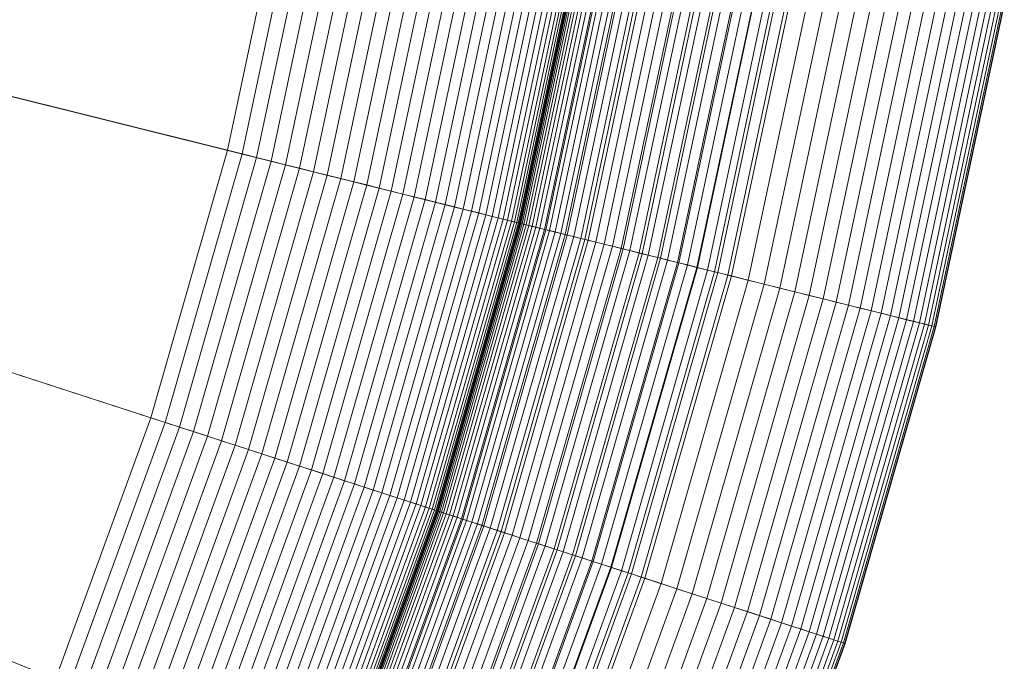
# Model space of a CAD drawing. Header units: millimetres. Extents: x -219 to 220, y -220 to 220.
# Tile 129 of 146: x 171 to 217, y -69 to -39. Entities that reach past the tile are written whole.
import ezdxf

# ---------------------------------------------------------------- set-up
doc = ezdxf.new("R2010")
doc.units = ezdxf.units.MM
doc.layers.add('LUCIDO_1', color=1, linetype='Continuous', lineweight=20, true_color=0xff0000)
doc.layers.add('Nessuna', color=7, linetype='Continuous', lineweight=9)

# ---------------------------------------------------------------- blocks, each defined once
blk = doc.blocks.new('Group-1')
at = {"layer": 'Nessuna', "color": 7, "linetype": 'Continuous', "lineweight": 9, "transparency": 33554687}
for points in [[(50.716, -8.915, -69.262), (49.974, -12.403, -69.262), (180.801, -45.022, -60.875), (183.499, -32.328, -60.875)], [(198.577, -34.986, -79.962), (195.656, -48.726, -79.962), (49.974, -12.403, -89.301), (50.716, -8.915, -89.301)], [(49.974, -12.403, -69.262), (48.991, -15.832, -69.262), (177.223, -57.497, -60.875), (180.801, -45.022, -60.875)], [(195.656, -48.726, -79.962), (191.785, -62.228, -79.962), (48.991, -15.832, -89.301), (49.974, -12.403, -89.301)], [(48.991, -15.832, -69.262), (47.771, -19.184, -69.262), (172.785, -69.692, -60.875), (177.223, -57.497, -60.875)], [(191.785, -62.228, -79.962), (186.98, -75.428, -79.962), (47.771, -19.184, -89.301), (48.991, -15.832, -89.301)], [(47.771, -19.184, -69.262), (46.321, -22.442, -69.262), (167.506, -81.548, -60.875), (172.785, -69.692, -60.875)], [(186.98, -75.428, -79.962), (181.267, -88.26, -79.962), (46.321, -22.442, -89.301), (47.771, -19.184, -89.301)], [(181.267, -88.26, -79.962), (174.673, -100.662, -79.962), (44.646, -25.591, -89.301), (46.321, -22.442, -89.301)], [(174.673, -100.662, -79.962), (167.229, -112.574, -79.962), (42.756, -28.616, -89.301), (44.646, -25.591, -89.301)], [(183.499, -32.328, -60.875), (180.801, -45.022, -60.875), (181.484, -45.192, -60.815), (184.193, -32.45, -60.815)], [(184.193, -32.45, -60.815), (181.484, -45.192, -60.815), (182.164, -45.362, -60.721), (184.883, -32.572, -60.721)], [(184.883, -32.572, -60.721), (182.164, -45.362, -60.721), (182.839, -45.53, -60.595), (185.568, -32.693, -60.595)], [(185.568, -32.693, -60.595), (182.839, -45.53, -60.595), (183.508, -45.697, -60.435), (186.247, -32.812, -60.435)], [(186.247, -32.812, -60.435), (183.508, -45.697, -60.435), (184.168, -45.862, -60.244), (186.917, -32.93, -60.244)], [(186.917, -32.93, -60.244), (184.168, -45.862, -60.244), (184.819, -46.024, -60.02), (187.578, -33.047, -60.02)], [(187.578, -33.047, -60.02), (184.819, -46.024, -60.02), (185.459, -46.184, -59.766), (188.227, -33.161, -59.766)], [(188.227, -33.161, -59.766), (185.459, -46.184, -59.766), (186.087, -46.34, -59.48), (188.864, -33.274, -59.48)], [(188.864, -33.274, -59.48), (186.087, -46.34, -59.48), (186.701, -46.493, -59.164), (189.487, -33.384, -59.164)], [(189.487, -33.384, -59.164), (186.701, -46.493, -59.164), (187.3, -46.642, -58.819), (190.095, -33.491, -58.819)], [(190.095, -33.491, -58.819), (187.3, -46.642, -58.819), (187.882, -46.788, -58.445), (190.686, -33.595, -58.445)], [(190.686, -33.595, -58.445), (187.882, -46.788, -58.445), (188.447, -46.928, -58.043), (191.259, -33.696, -58.043)], [(191.259, -33.696, -58.043), (188.447, -46.928, -58.043), (188.992, -47.064, -57.615), (191.813, -33.794, -57.615)], [(191.813, -33.794, -57.615), (188.992, -47.064, -57.615), (189.518, -47.195, -57.16), (192.346, -33.888, -57.16)], [(192.346, -33.888, -57.16), (189.518, -47.195, -57.16), (190.022, -47.321, -56.68), (192.858, -33.978, -56.68)], [(192.858, -33.978, -56.68), (190.022, -47.321, -56.68), (190.503, -47.441, -56.176), (193.347, -34.064, -56.176)], [(193.347, -34.064, -56.176), (190.503, -47.441, -56.176), (190.961, -47.555, -55.65), (193.811, -34.146, -55.65)], [(193.811, -34.146, -55.65), (190.961, -47.555, -55.65), (191.395, -47.663, -55.102), (194.251, -34.224, -55.102)], [(194.251, -34.224, -55.102), (191.395, -47.663, -55.102), (191.802, -47.765, -54.533), (194.665, -34.297, -54.533)], [(194.665, -34.297, -54.533), (191.802, -47.765, -54.533), (192.184, -47.86, -53.945), (195.052, -34.365, -53.945)], [(195.052, -34.365, -53.945), (192.184, -47.86, -53.945), (192.538, -47.948, -53.339), (195.412, -34.428, -53.339)], [(195.412, -34.428, -53.339), (192.538, -47.948, -53.339), (192.864, -48.03, -52.717), (195.742, -34.487, -52.717)], [(195.742, -34.487, -52.717), (192.864, -48.03, -52.717), (193.161, -48.104, -52.08), (196.044, -34.54, -52.08)], [(196.044, -34.54, -52.08), (193.161, -48.104, -52.08), (193.428, -48.17, -51.429), (196.316, -34.588, -51.429)], [(196.316, -34.588, -51.429), (193.428, -48.17, -51.429), (193.666, -48.23, -50.765), (196.557, -34.63, -50.765)], [(196.557, -34.63, -50.765), (193.666, -48.23, -50.765), (193.873, -48.281, -50.091), (196.767, -34.667, -50.091)], [(196.767, -34.667, -50.091), (193.873, -48.281, -50.091), (194.049, -48.325, -49.408), (196.945, -34.699, -49.408)], [(196.945, -34.699, -49.408), (194.049, -48.325, -49.408), (194.193, -48.361, -48.716), (197.092, -34.725, -48.716)], [(197.092, -34.725, -48.716), (194.193, -48.361, -48.716), (194.306, -48.389, -48.019), (197.206, -34.745, -48.019)], [(197.206, -34.745, -48.019), (194.306, -48.389, -48.019), (194.387, -48.409, -47.317), (197.288, -34.759, -47.317)], [(197.288, -34.759, -47.317), (194.387, -48.409, -47.317), (194.435, -48.421, -46.611), (197.337, -34.768, -46.611)], [(197.337, -34.768, -46.611), (194.435, -48.421, -46.611), (194.451, -48.425, -45.904), (197.354, -34.771, -45.904)], [(197.354, -34.771, -10), (194.451, -48.425, -10), (194.463, -48.428, -9.509), (197.366, -34.773, -9.509)], [(197.354, -34.771, -45.904), (194.451, -48.425, -45.904), (194.451, -48.425, -10), (197.354, -34.771, -10)], [(197.366, -34.773, -9.509), (194.463, -48.428, -9.509), (194.498, -48.437, -9.02), (197.401, -34.779, -9.02)], [(197.401, -34.779, -9.02), (194.498, -48.437, -9.02), (194.556, -48.452, -8.533), (197.46, -34.79, -8.533)], [(197.46, -34.79, -8.533), (194.556, -48.452, -8.533), (194.638, -48.472, -8.049), (197.543, -34.804, -8.049)], [(197.543, -34.804, -8.049), (194.638, -48.472, -8.049), (194.742, -48.498, -7.57), (197.649, -34.823, -7.57)], [(197.649, -34.823, -7.57), (194.742, -48.498, -7.57), (194.869, -48.53, -7.097), (197.778, -34.846, -7.097)], [(197.778, -34.846, -7.097), (194.869, -48.53, -7.097), (195.019, -48.567, -6.631), (197.93, -34.872, -6.631)], [(197.93, -34.872, -6.631), (195.019, -48.567, -6.631), (195.19, -48.61, -6.173), (198.104, -34.903, -6.173)], [(198.104, -34.903, -6.173), (195.19, -48.61, -6.173), (195.383, -48.658, -5.724), (198.299, -34.937, -5.724)], [(198.299, -34.937, -5.724), (195.383, -48.658, -5.724), (195.597, -48.711, -5.286), (198.517, -34.976, -5.286)], [(198.517, -34.976, -5.286), (195.597, -48.711, -5.286), (195.832, -48.77, -4.859), (198.755, -35.018, -4.859)], [(199.502, -35.149, -79.881), (196.568, -48.953, -79.881), (195.656, -48.726, -79.962), (198.577, -34.986, -79.962)], [(198.755, -35.018, -4.859), (195.832, -48.77, -4.859), (196.087, -48.833, -4.444), (199.014, -35.063, -4.444)], [(199.014, -35.063, -4.444), (196.087, -48.833, -4.444), (196.361, -48.902, -4.043), (199.292, -35.112, -4.043)], [(199.292, -35.112, -4.043), (196.361, -48.902, -4.043), (196.654, -48.975, -3.656), (199.589, -35.165, -3.656)], [(200.422, -35.312, -79.756), (197.475, -49.179, -79.756), (196.568, -48.953, -79.881), (199.502, -35.149, -79.881)], [(199.589, -35.165, -3.656), (196.654, -48.975, -3.656), (196.965, -49.052, -3.284), (199.905, -35.221, -3.284)], [(199.905, -35.221, -3.284), (196.965, -49.052, -3.284), (197.293, -49.134, -2.929), (200.238, -35.279, -2.929)], [(200.238, -35.279, -2.929), (197.293, -49.134, -2.929), (197.638, -49.22, -2.59), (200.588, -35.341, -2.59)], [(201.336, -35.473, -79.587), (198.375, -49.404, -79.587), (197.475, -49.179, -79.756), (200.422, -35.312, -79.756)], [(200.588, -35.341, -2.59), (197.638, -49.22, -2.59), (197.999, -49.31, -2.27), (200.954, -35.406, -2.27)], [(200.954, -35.406, -2.27), (197.999, -49.31, -2.27), (198.374, -49.404, -1.968), (201.335, -35.473, -1.968)], [(201.335, -35.473, -1.968), (198.374, -49.404, -1.968), (198.764, -49.501, -1.685), (201.731, -35.542, -1.685)], [(202.24, -35.632, -79.375), (199.266, -49.626, -79.375), (198.375, -49.404, -79.587), (201.336, -35.473, -79.587)], [(201.731, -35.542, -1.685), (198.764, -49.501, -1.685), (199.166, -49.601, -1.423), (202.139, -35.615, -1.423)], [(202.139, -35.615, -1.423), (199.166, -49.601, -1.423), (199.58, -49.704, -1.181), (202.56, -35.689, -1.181)], [(203.134, -35.79, -79.12), (200.147, -49.845, -79.12), (199.266, -49.626, -79.375), (202.24, -35.632, -79.375)], [(202.56, -35.689, -1.181), (199.58, -49.704, -1.181), (200.006, -49.81, -0.96), (202.991, -35.765, -0.96)], [(202.991, -35.765, -0.96), (200.006, -49.81, -0.96), (200.441, -49.919, -0.761), (203.433, -35.843, -0.761)], [(204.015, -35.945, -78.822), (201.014, -50.062, -78.822), (200.147, -49.845, -79.12), (203.134, -35.79, -79.12)], [(203.433, -35.843, -0.761), (200.441, -49.919, -0.761), (200.886, -50.03, -0.585), (203.884, -35.922, -0.585)], [(203.884, -35.922, -0.585), (200.886, -50.03, -0.585), (201.338, -50.142, -0.431), (204.343, -36.003, -0.431)], [(204.881, -36.098, -78.482), (201.868, -50.275, -78.482), (201.014, -50.062, -78.822), (204.015, -35.945, -78.822)], [(204.343, -36.003, -0.431), (201.338, -50.142, -0.431), (201.797, -50.257, -0.3), (204.809, -36.085, -0.3)], [(204.809, -36.085, -0.3), (201.797, -50.257, -0.3), (202.261, -50.373, -0.192), (205.281, -36.168, -0.192)], [(205.731, -36.248, -78.101), (202.705, -50.483, -78.101), (201.868, -50.275, -78.482), (204.881, -36.098, -78.482)], [(205.281, -36.168, -0.192), (202.261, -50.373, -0.192), (202.731, -50.49, -0.108), (205.757, -36.252, -0.108)], [(206.561, -36.394, -77.68), (203.523, -50.687, -77.68), (202.705, -50.483, -78.101), (205.731, -36.248, -78.101)], [(205.757, -36.252, -0.108), (202.731, -50.49, -0.108), (203.203, -50.608, -0.048), (206.237, -36.337, -0.048)], [(206.237, -36.337, -0.048), (203.203, -50.608, -0.048), (203.678, -50.726, -0.012), (206.719, -36.422, -0.012)], [(207.372, -36.537, -77.22), (204.322, -50.886, -77.22), (203.523, -50.687, -77.68), (206.561, -36.394, -77.68)], [(206.719, -36.422, -0.012), (203.678, -50.726, -0.012), (204.154, -50.845), (207.202, -36.507)], [(207.202, -36.507), (204.154, -50.845), (213.857, -53.264), (217.05, -38.244)], [(208.16, -36.676, -76.721), (205.098, -51.08, -76.721), (204.322, -50.886, -77.22), (207.372, -36.537, -77.22)], [(208.924, -36.811, -76.186), (205.851, -51.268, -76.186), (205.098, -51.08, -76.721), (208.16, -36.676, -76.721)], [(209.662, -36.941, -75.614), (206.579, -51.449, -75.614), (205.851, -51.268, -76.186), (208.924, -36.811, -76.186)], [(210.373, -37.066, -75.008), (207.279, -51.624, -75.008), (206.579, -51.449, -75.614), (209.662, -36.941, -75.614)], [(211.055, -37.187, -74.368), (207.951, -51.791, -74.368), (207.279, -51.624, -75.008), (210.373, -37.066, -75.008)], [(211.707, -37.302, -73.696), (208.593, -51.951, -73.696), (207.951, -51.791, -74.368), (211.055, -37.187, -74.368)], [(212.327, -37.411, -72.994), (209.204, -52.104, -72.994), (208.593, -51.951, -73.696), (211.707, -37.302, -73.696)], [(212.913, -37.514, -72.263), (209.781, -52.248, -72.263), (209.204, -52.104, -72.994), (212.327, -37.411, -72.994)], [(213.465, -37.612, -71.505), (210.325, -52.383, -71.505), (209.781, -52.248, -72.263), (212.913, -37.514, -72.263)], [(213.981, -37.703, -70.721), (210.834, -52.51, -70.721), (210.325, -52.383, -71.505), (213.465, -37.612, -71.505)], [(214.46, -37.787, -69.914), (211.306, -52.628, -69.914), (210.834, -52.51, -70.721), (213.981, -37.703, -70.721)], [(214.901, -37.865, -69.084), (211.74, -52.736, -69.084), (211.306, -52.628, -69.914), (214.46, -37.787, -69.914)], [(215.303, -37.936, -68.234), (212.136, -52.835, -68.234), (211.74, -52.736, -69.084), (214.901, -37.865, -69.084)], [(215.666, -38, -67.366), (212.493, -52.924, -67.366), (212.136, -52.835, -68.234), (215.303, -37.936, -68.234)], [(215.987, -38.056, -66.481), (212.81, -53.003, -66.481), (212.493, -52.924, -67.366), (215.666, -38, -67.366)], [(216.267, -38.106, -65.583), (213.086, -53.072, -65.583), (212.81, -53.003, -66.481), (215.987, -38.056, -66.481)], [(216.505, -38.148, -64.671), (213.321, -53.13, -64.671), (213.086, -53.072, -65.583), (216.267, -38.106, -65.583)], [(216.701, -38.182, -63.75), (213.513, -53.178, -63.75), (213.321, -53.13, -64.671), (216.505, -38.148, -64.671)], [(216.853, -38.209, -62.82), (213.664, -53.216, -62.82), (213.513, -53.178, -63.75), (216.701, -38.182, -63.75)], [(216.963, -38.228, -61.883), (213.771, -53.242, -61.883), (213.664, -53.216, -62.82), (216.853, -38.209, -62.82)], [(217.028, -38.24, -60.943), (213.836, -53.259, -60.943), (213.771, -53.242, -61.883), (216.963, -38.228, -61.883)], [(217.05, -38.244, -60), (213.857, -53.264, -60), (213.836, -53.259, -60.943), (217.028, -38.24, -60.943)], [(217.05, -38.244), (213.857, -53.264), (213.857, -53.264, -60), (217.05, -38.244, -60)], [(180.801, -45.022, -60.875), (177.223, -57.497, -60.875), (177.894, -57.715, -60.815), (181.484, -45.192, -60.815)], [(181.484, -45.192, -60.815), (177.894, -57.715, -60.815), (178.56, -57.931, -60.721), (182.164, -45.362, -60.721)], [(182.164, -45.362, -60.721), (178.56, -57.931, -60.721), (179.222, -58.146, -60.595), (182.839, -45.53, -60.595)], [(182.839, -45.53, -60.595), (179.222, -58.146, -60.595), (179.877, -58.359, -60.435), (183.508, -45.697, -60.435)], [(183.508, -45.697, -60.435), (179.877, -58.359, -60.435), (180.524, -58.57, -60.244), (184.168, -45.862, -60.244)], [(184.168, -45.862, -60.244), (180.524, -58.57, -60.244), (181.162, -58.777, -60.02), (184.819, -46.024, -60.02)], [(184.819, -46.024, -60.02), (181.162, -58.777, -60.02), (181.79, -58.981, -59.766), (185.459, -46.184, -59.766)], [(185.459, -46.184, -59.766), (181.79, -58.981, -59.766), (182.405, -59.181, -59.48), (186.087, -46.34, -59.48)], [(186.087, -46.34, -59.48), (182.405, -59.181, -59.48), (183.007, -59.376, -59.164), (186.701, -46.493, -59.164)], [(186.701, -46.493, -59.164), (183.007, -59.376, -59.164), (183.594, -59.567, -58.819), (187.3, -46.642, -58.819)], [(187.3, -46.642, -58.819), (183.594, -59.567, -58.819), (184.165, -59.752, -58.445), (187.882, -46.788, -58.445)], [(187.882, -46.788, -58.445), (184.165, -59.752, -58.445), (184.718, -59.932, -58.043), (188.447, -46.928, -58.043)], [(188.447, -46.928, -58.043), (184.718, -59.932, -58.043), (185.253, -60.106, -57.615), (188.992, -47.064, -57.615)], [(188.992, -47.064, -57.615), (185.253, -60.106, -57.615), (185.768, -60.273, -57.16), (189.518, -47.195, -57.16)], [(189.518, -47.195, -57.16), (185.768, -60.273, -57.16), (186.262, -60.434, -56.68), (190.022, -47.321, -56.68)], [(190.022, -47.321, -56.68), (186.262, -60.434, -56.68), (186.734, -60.587, -56.176), (190.503, -47.441, -56.176)], [(190.503, -47.441, -56.176), (186.734, -60.587, -56.176), (187.183, -60.733, -55.65), (190.961, -47.555, -55.65)], [(190.961, -47.555, -55.65), (187.183, -60.733, -55.65), (187.607, -60.871, -55.102), (191.395, -47.663, -55.102)], [(191.395, -47.663, -55.102), (187.607, -60.871, -55.102), (188.007, -61.001, -54.533), (191.802, -47.765, -54.533)], [(191.802, -47.765, -54.533), (188.007, -61.001, -54.533), (188.381, -61.122, -53.945), (192.184, -47.86, -53.945)], [(192.184, -47.86, -53.945), (188.381, -61.122, -53.945), (188.728, -61.235, -53.339), (192.538, -47.948, -53.339)], [(192.538, -47.948, -53.339), (188.728, -61.235, -53.339), (189.047, -61.339, -52.717), (192.864, -48.03, -52.717)], [(192.864, -48.03, -52.717), (189.047, -61.339, -52.717), (189.339, -61.433, -52.08), (193.161, -48.104, -52.08)], [(193.161, -48.104, -52.08), (189.339, -61.433, -52.08), (189.601, -61.519, -51.429), (193.428, -48.17, -51.429)], [(193.428, -48.17, -51.429), (189.601, -61.519, -51.429), (189.834, -61.594, -50.765), (193.666, -48.23, -50.765)], [(193.666, -48.23, -50.765), (189.834, -61.594, -50.765), (190.037, -61.66, -50.091), (193.873, -48.281, -50.091)], [(193.873, -48.281, -50.091), (190.037, -61.66, -50.091), (190.209, -61.716, -49.408), (194.049, -48.325, -49.408)], [(194.049, -48.325, -49.408), (190.209, -61.716, -49.408), (190.351, -61.762, -48.716), (194.193, -48.361, -48.716)], [(194.193, -48.361, -48.716), (190.351, -61.762, -48.716), (190.461, -61.798, -48.019), (194.306, -48.389, -48.019)], [(194.306, -48.389, -48.019), (190.461, -61.798, -48.019), (190.54, -61.824, -47.317), (194.387, -48.409, -47.317)], [(194.387, -48.409, -47.317), (190.54, -61.824, -47.317), (190.588, -61.839, -46.611), (194.435, -48.421, -46.611)], [(194.435, -48.421, -46.611), (190.588, -61.839, -46.611), (190.604, -61.845, -45.904), (194.451, -48.425, -45.904)], [(194.451, -48.425, -10), (190.604, -61.845, -10), (190.615, -61.848, -9.509), (194.463, -48.428, -9.509)], [(194.451, -48.425, -45.904), (190.604, -61.845, -45.904), (190.604, -61.845, -10), (194.451, -48.425, -10)], [(194.463, -48.428, -9.509), (190.615, -61.848, -9.509), (190.649, -61.859, -9.02), (194.498, -48.437, -9.02)], [(194.498, -48.437, -9.02), (190.649, -61.859, -9.02), (190.707, -61.878, -8.533), (194.556, -48.452, -8.533)], [(194.556, -48.452, -8.533), (190.707, -61.878, -8.533), (190.786, -61.904, -8.049), (194.638, -48.472, -8.049)], [(194.638, -48.472, -8.049), (190.786, -61.904, -8.049), (190.889, -61.937, -7.57), (194.742, -48.498, -7.57)], [(194.742, -48.498, -7.57), (190.889, -61.937, -7.57), (191.013, -61.978, -7.097), (194.869, -48.53, -7.097)], [(194.869, -48.53, -7.097), (191.013, -61.978, -7.097), (191.16, -62.025, -6.631), (195.019, -48.567, -6.631)], [(195.019, -48.567, -6.631), (191.16, -62.025, -6.631), (191.328, -62.08, -6.173), (195.19, -48.61, -6.173)], [(195.19, -48.61, -6.173), (191.328, -62.08, -6.173), (191.517, -62.141, -5.724), (195.383, -48.658, -5.724)], [(195.383, -48.658, -5.724), (191.517, -62.141, -5.724), (191.727, -62.209, -5.286), (195.597, -48.711, -5.286)], [(195.597, -48.711, -5.286), (191.727, -62.209, -5.286), (191.957, -62.284, -4.859), (195.832, -48.77, -4.859)], [(196.568, -48.953, -79.881), (192.678, -62.518, -79.881), (191.785, -62.228, -79.962), (195.656, -48.726, -79.962)], [(195.832, -48.77, -4.859), (191.957, -62.284, -4.859), (192.206, -62.365, -4.444), (196.087, -48.833, -4.444)], [(196.087, -48.833, -4.444), (192.206, -62.365, -4.444), (192.475, -62.453, -4.043), (196.361, -48.902, -4.043)], [(196.361, -48.902, -4.043), (192.475, -62.453, -4.043), (192.762, -62.546, -3.656), (196.654, -48.975, -3.656)], [(197.475, -49.179, -79.756), (193.567, -62.807, -79.756), (192.678, -62.518, -79.881), (196.568, -48.953, -79.881)], [(196.654, -48.975, -3.656), (192.762, -62.546, -3.656), (193.067, -62.645, -3.284), (196.965, -49.052, -3.284)], [(196.965, -49.052, -3.284), (193.067, -62.645, -3.284), (193.389, -62.75, -2.929), (197.293, -49.134, -2.929)], [(197.293, -49.134, -2.929), (193.389, -62.75, -2.929), (193.727, -62.859, -2.59), (197.638, -49.22, -2.59)], [(198.375, -49.404, -79.587), (194.449, -63.094, -79.587), (193.567, -62.807, -79.756), (197.475, -49.179, -79.756)], [(197.638, -49.22, -2.59), (193.727, -62.859, -2.59), (194.081, -62.974, -2.27), (197.999, -49.31, -2.27)], [(197.999, -49.31, -2.27), (194.081, -62.974, -2.27), (194.449, -63.094, -1.968), (198.374, -49.404, -1.968)], [(198.374, -49.404, -1.968), (194.449, -63.094, -1.968), (194.83, -63.218, -1.685), (198.764, -49.501, -1.685)], [(199.266, -49.626, -79.375), (195.323, -63.378, -79.375), (194.449, -63.094, -79.587), (198.375, -49.404, -79.587)], [(198.764, -49.501, -1.685), (194.83, -63.218, -1.685), (195.225, -63.346, -1.423), (199.166, -49.601, -1.423)], [(199.166, -49.601, -1.423), (195.225, -63.346, -1.423), (195.631, -63.478, -1.181), (199.58, -49.704, -1.181)], [(200.147, -49.845, -79.12), (196.186, -63.658, -79.12), (195.323, -63.378, -79.375), (199.266, -49.626, -79.375)], [(199.58, -49.704, -1.181), (195.631, -63.478, -1.181), (196.048, -63.613, -0.96), (200.006, -49.81, -0.96)], [(200.006, -49.81, -0.96), (196.048, -63.613, -0.96), (196.475, -63.752, -0.761), (200.441, -49.919, -0.761)], [(201.014, -50.062, -78.822), (197.037, -63.935, -78.822), (196.186, -63.658, -79.12), (200.147, -49.845, -79.12)], [(200.441, -49.919, -0.761), (196.475, -63.752, -0.761), (196.91, -63.894, -0.585), (200.886, -50.03, -0.585)], [(200.886, -50.03, -0.585), (196.91, -63.894, -0.585), (197.353, -64.038, -0.431), (201.338, -50.142, -0.431)], [(201.868, -50.275, -78.482), (197.873, -64.206, -78.482), (197.037, -63.935, -78.822), (201.014, -50.062, -78.822)], [(201.338, -50.142, -0.431), (197.353, -64.038, -0.431), (197.803, -64.184, -0.3), (201.797, -50.257, -0.3)], [(201.797, -50.257, -0.3), (197.803, -64.184, -0.3), (198.259, -64.332, -0.192), (202.261, -50.373, -0.192)], [(202.705, -50.483, -78.101), (198.693, -64.473, -78.101), (197.873, -64.206, -78.482), (201.868, -50.275, -78.482)], [(202.261, -50.373, -0.192), (198.259, -64.332, -0.192), (198.719, -64.481, -0.108), (202.731, -50.49, -0.108)], [(203.523, -50.687, -77.68), (199.496, -64.734, -77.68), (198.693, -64.473, -78.101), (202.705, -50.483, -78.101)], [(202.731, -50.49, -0.108), (198.719, -64.481, -0.108), (199.182, -64.632, -0.048), (203.203, -50.608, -0.048)], [(203.203, -50.608, -0.048), (199.182, -64.632, -0.048), (199.648, -64.783, -0.012), (203.678, -50.726, -0.012)], [(204.322, -50.886, -77.22), (200.278, -64.988, -77.22), (199.496, -64.734, -77.68), (203.523, -50.687, -77.68)], [(203.678, -50.726, -0.012), (199.648, -64.783, -0.012), (200.114, -64.935), (204.154, -50.845)], [(204.154, -50.845), (200.114, -64.935), (209.625, -68.025), (213.857, -53.264)], [(205.098, -51.08, -76.721), (201.039, -65.235, -76.721), (200.278, -64.988, -77.22), (204.322, -50.886, -77.22)], [(205.851, -51.268, -76.186), (201.777, -65.475, -76.186), (201.039, -65.235, -76.721), (205.098, -51.08, -76.721)], [(206.579, -51.449, -75.614), (202.49, -65.707, -75.614), (201.777, -65.475, -76.186), (205.851, -51.268, -76.186)], [(207.279, -51.624, -75.008), (203.177, -65.93, -75.008), (202.49, -65.707, -75.614), (206.579, -51.449, -75.614)], [(207.951, -51.791, -74.368), (203.836, -66.144, -74.368), (203.177, -65.93, -75.008), (207.279, -51.624, -75.008)], [(208.593, -51.951, -73.696), (204.465, -66.348, -73.696), (203.836, -66.144, -74.368), (207.951, -51.791, -74.368)], [(209.204, -52.104, -72.994), (205.063, -66.543, -72.994), (204.465, -66.348, -73.696), (208.593, -51.951, -73.696)], [(209.781, -52.248, -72.263), (205.63, -66.727, -72.263), (205.063, -66.543, -72.994), (209.204, -52.104, -72.994)], [(210.325, -52.383, -71.505), (206.163, -66.9, -71.505), (205.63, -66.727, -72.263), (209.781, -52.248, -72.263)], [(210.834, -52.51, -70.721), (206.661, -67.062, -70.721), (206.163, -66.9, -71.505), (210.325, -52.383, -71.505)], [(211.306, -52.628, -69.914), (207.124, -67.212, -69.914), (206.661, -67.062, -70.721), (210.834, -52.51, -70.721)], [(211.74, -52.736, -69.084), (207.55, -67.351, -69.084), (207.124, -67.212, -69.914), (211.306, -52.628, -69.914)], [(212.136, -52.835, -68.234), (207.938, -67.477, -68.234), (207.55, -67.351, -69.084), (211.74, -52.736, -69.084)], [(212.493, -52.924, -67.366), (208.288, -67.59, -67.366), (207.938, -67.477, -68.234), (212.136, -52.835, -68.234)], [(212.81, -53.003, -66.481), (208.598, -67.691, -66.481), (208.288, -67.59, -67.366), (212.493, -52.924, -67.366)], [(213.086, -53.072, -65.583), (208.869, -67.779, -65.583), (208.598, -67.691, -66.481), (212.81, -53.003, -66.481)], [(213.321, -53.13, -64.671), (209.099, -67.854, -64.671), (208.869, -67.779, -65.583), (213.086, -53.072, -65.583)], [(213.513, -53.178, -63.75), (209.288, -67.915, -63.75), (209.099, -67.854, -64.671), (213.321, -53.13, -64.671)], [(213.664, -53.216, -62.82), (209.435, -67.963, -62.82), (209.288, -67.915, -63.75), (213.513, -53.178, -63.75)], [(213.771, -53.242, -61.883), (209.54, -67.997, -61.883), (209.435, -67.963, -62.82), (213.664, -53.216, -62.82)], [(213.836, -53.259, -60.943), (209.604, -68.018, -60.943), (209.54, -67.997, -61.883), (213.771, -53.242, -61.883)], [(213.857, -53.264, -60), (209.625, -68.025, -60), (209.604, -68.018, -60.943), (213.836, -53.259, -60.943)], [(213.857, -53.264), (209.625, -68.025), (209.625, -68.025, -60), (213.857, -53.264, -60)], [(177.223, -57.497, -60.875), (172.785, -69.692, -60.875), (173.438, -69.956, -60.815), (177.894, -57.715, -60.815)], [(177.894, -57.715, -60.815), (173.438, -69.956, -60.815), (174.088, -70.219, -60.721), (178.56, -57.931, -60.721)], [(178.56, -57.931, -60.721), (174.088, -70.219, -60.721), (174.733, -70.479, -60.595), (179.222, -58.146, -60.595)], [(179.222, -58.146, -60.595), (174.733, -70.479, -60.595), (175.372, -70.737, -60.435), (179.877, -58.359, -60.435)], [(179.877, -58.359, -60.435), (175.372, -70.737, -60.435), (176.003, -70.992, -60.244), (180.524, -58.57, -60.244)], [(180.524, -58.57, -60.244), (176.003, -70.992, -60.244), (176.625, -71.244, -60.02), (181.162, -58.777, -60.02)], [(181.162, -58.777, -60.02), (176.625, -71.244, -60.02), (177.237, -71.491, -59.766), (181.79, -58.981, -59.766)], [(181.79, -58.981, -59.766), (177.237, -71.491, -59.766), (177.836, -71.733, -59.48), (182.405, -59.181, -59.48)], [(182.405, -59.181, -59.48), (177.836, -71.733, -59.48), (178.423, -71.97, -59.164), (183.007, -59.376, -59.164)], [(183.007, -59.376, -59.164), (178.423, -71.97, -59.164), (178.995, -72.201, -58.819), (183.594, -59.567, -58.819)], [(183.594, -59.567, -58.819), (178.995, -72.201, -58.819), (179.552, -72.426, -58.445), (184.165, -59.752, -58.445)], [(184.165, -59.752, -58.445), (179.552, -72.426, -58.445), (180.091, -72.644, -58.043), (184.718, -59.932, -58.043)], [(184.718, -59.932, -58.043), (180.091, -72.644, -58.043), (180.613, -72.855, -57.615), (185.253, -60.106, -57.615)], [(185.253, -60.106, -57.615), (180.613, -72.855, -57.615), (181.115, -73.058, -57.16), (185.768, -60.273, -57.16)], [(185.768, -60.273, -57.16), (181.115, -73.058, -57.16), (181.596, -73.252, -56.68), (186.262, -60.434, -56.68)], [(186.262, -60.434, -56.68), (181.596, -73.252, -56.68), (182.056, -73.438, -56.176), (186.734, -60.587, -56.176)], [(186.734, -60.587, -56.176), (182.056, -73.438, -56.176), (182.494, -73.615, -55.65), (187.183, -60.733, -55.65)], [(187.183, -60.733, -55.65), (182.494, -73.615, -55.65), (182.908, -73.782, -55.102), (187.607, -60.871, -55.102)], [(187.607, -60.871, -55.102), (182.908, -73.782, -55.102), (183.298, -73.94, -54.533), (188.007, -61.001, -54.533)], [(188.007, -61.001, -54.533), (183.298, -73.94, -54.533), (183.662, -74.087, -53.945), (188.381, -61.122, -53.945)], [(188.381, -61.122, -53.945), (183.662, -74.087, -53.945), (184, -74.224, -53.339), (188.728, -61.235, -53.339)], [(188.728, -61.235, -53.339), (184, -74.224, -53.339), (184.312, -74.349, -52.717), (189.047, -61.339, -52.717)], [(189.047, -61.339, -52.717), (184.312, -74.349, -52.717), (184.596, -74.464, -52.08), (189.339, -61.433, -52.08)], [(189.339, -61.433, -52.08), (184.596, -74.464, -52.08), (184.852, -74.567, -51.429), (189.601, -61.519, -51.429)], [(189.601, -61.519, -51.429), (184.852, -74.567, -51.429), (185.079, -74.659, -50.765), (189.834, -61.594, -50.765)], [(189.834, -61.594, -50.765), (185.079, -74.659, -50.765), (185.276, -74.739, -50.091), (190.037, -61.66, -50.091)], [(190.037, -61.66, -50.091), (185.276, -74.739, -50.091), (185.444, -74.807, -49.408), (190.209, -61.716, -49.408)], [(190.209, -61.716, -49.408), (185.444, -74.807, -49.408), (185.583, -74.863, -48.716), (190.351, -61.762, -48.716)], [(190.351, -61.762, -48.716), (185.583, -74.863, -48.716), (185.69, -74.906, -48.019), (190.461, -61.798, -48.019)], [(190.461, -61.798, -48.019), (185.69, -74.906, -48.019), (185.767, -74.937, -47.317), (190.54, -61.824, -47.317)], [(190.54, -61.824, -47.317), (185.767, -74.937, -47.317), (185.814, -74.956, -46.611), (190.588, -61.839, -46.611)], [(190.588, -61.839, -46.611), (185.814, -74.956, -46.611), (185.829, -74.962, -45.904), (190.604, -61.845, -45.904)], [(190.604, -61.845, -10), (185.829, -74.962, -10), (185.84, -74.967, -9.509), (190.615, -61.848, -9.509)], [(190.604, -61.845, -45.904), (185.829, -74.962, -45.904), (185.829, -74.962, -10), (190.604, -61.845, -10)], [(190.615, -61.848, -9.509), (185.84, -74.967, -9.509), (185.874, -74.98, -9.02), (190.649, -61.859, -9.02)], [(190.649, -61.859, -9.02), (185.874, -74.98, -9.02), (185.929, -75.003, -8.533), (190.707, -61.878, -8.533)], [(190.707, -61.878, -8.533), (185.929, -75.003, -8.533), (186.007, -75.034, -8.049), (190.786, -61.904, -8.049)], [(190.786, -61.904, -8.049), (186.007, -75.034, -8.049), (186.107, -75.075, -7.57), (190.889, -61.937, -7.57)], [(190.889, -61.937, -7.57), (186.107, -75.075, -7.57), (186.228, -75.124, -7.097), (191.013, -61.978, -7.097)], [(191.013, -61.978, -7.097), (186.228, -75.124, -7.097), (186.371, -75.181, -6.631), (191.16, -62.025, -6.631)], [(191.16, -62.025, -6.631), (186.371, -75.181, -6.631), (186.535, -75.248, -6.173), (191.328, -62.08, -6.173)], [(191.328, -62.08, -6.173), (186.535, -75.248, -6.173), (186.719, -75.322, -5.724), (191.517, -62.141, -5.724)], [(191.517, -62.141, -5.724), (186.719, -75.322, -5.724), (186.924, -75.405, -5.286), (191.727, -62.209, -5.286)], [(191.727, -62.209, -5.286), (186.924, -75.405, -5.286), (187.148, -75.495, -4.859), (191.957, -62.284, -4.859)], [(192.678, -62.518, -79.881), (187.851, -75.779, -79.881), (186.98, -75.428, -79.962), (191.785, -62.228, -79.962)], [(191.957, -62.284, -4.859), (187.148, -75.495, -4.859), (187.392, -75.594, -4.444), (192.206, -62.365, -4.444)], [(192.206, -62.365, -4.444), (187.392, -75.594, -4.444), (187.654, -75.7, -4.043), (192.475, -62.453, -4.043)], [(192.475, -62.453, -4.043), (187.654, -75.7, -4.043), (187.934, -75.813, -3.656), (192.762, -62.546, -3.656)], [(193.567, -62.807, -79.756), (188.718, -76.13, -79.756), (187.851, -75.779, -79.881), (192.678, -62.518, -79.881)], [(192.762, -62.546, -3.656), (187.934, -75.813, -3.656), (188.231, -75.933, -3.284), (193.067, -62.645, -3.284)], [(193.067, -62.645, -3.284), (188.231, -75.933, -3.284), (188.545, -76.06, -2.929), (193.389, -62.75, -2.929)], [(193.389, -62.75, -2.929), (188.545, -76.06, -2.929), (188.874, -76.193, -2.59), (193.727, -62.859, -2.59)], [(194.449, -63.094, -79.587), (189.578, -76.477, -79.587), (188.718, -76.13, -79.756), (193.567, -62.807, -79.756)], [(193.727, -62.859, -2.59), (188.874, -76.193, -2.59), (189.219, -76.332, -2.27), (194.081, -62.974, -2.27)], [(194.081, -62.974, -2.27), (189.219, -76.332, -2.27), (189.578, -76.477, -1.968), (194.449, -63.094, -1.968)], [(194.449, -63.094, -1.968), (189.578, -76.477, -1.968), (189.95, -76.627, -1.685), (194.83, -63.218, -1.685)], [(195.323, -63.378, -79.375), (190.43, -76.821, -79.375), (189.578, -76.477, -79.587), (194.449, -63.094, -79.587)], [(194.83, -63.218, -1.685), (189.95, -76.627, -1.685), (190.334, -76.783, -1.423), (195.225, -63.346, -1.423)], [(195.225, -63.346, -1.423), (190.334, -76.783, -1.423), (190.73, -76.943, -1.181), (195.631, -63.478, -1.181)], [(196.186, -63.658, -79.12), (191.271, -77.161, -79.12), (190.43, -76.821, -79.375), (195.323, -63.378, -79.375)], [(195.631, -63.478, -1.181), (190.73, -76.943, -1.181), (191.137, -77.107, -0.96), (196.048, -63.613, -0.96)], [(196.048, -63.613, -0.96), (191.137, -77.107, -0.96), (191.553, -77.275, -0.761), (196.475, -63.752, -0.761)], [(197.037, -63.935, -78.822), (192.101, -77.496, -78.822), (191.271, -77.161, -79.12), (196.186, -63.658, -79.12)], [(196.475, -63.752, -0.761), (191.553, -77.275, -0.761), (191.977, -77.446, -0.585), (196.91, -63.894, -0.585)], [(196.91, -63.894, -0.585), (191.977, -77.446, -0.585), (192.409, -77.621, -0.431), (197.353, -64.038, -0.431)], [(197.873, -64.206, -78.482), (192.916, -77.826, -78.482), (192.101, -77.496, -78.822), (197.037, -63.935, -78.822)], [(197.353, -64.038, -0.431), (192.409, -77.621, -0.431), (192.848, -77.798, -0.3), (197.803, -64.184, -0.3)], [(197.803, -64.184, -0.3), (192.848, -77.798, -0.3), (193.292, -77.978, -0.192), (198.259, -64.332, -0.192)], [(198.693, -64.473, -78.101), (193.716, -78.149, -78.101), (192.916, -77.826, -78.482), (197.873, -64.206, -78.482)], [(198.259, -64.332, -0.192), (193.292, -77.978, -0.192), (193.74, -78.159, -0.108), (198.719, -64.481, -0.108)], [(199.496, -64.734, -77.68), (194.498, -78.465, -77.68), (193.716, -78.149, -78.101), (198.693, -64.473, -78.101)], [(198.719, -64.481, -0.108), (193.74, -78.159, -0.108), (194.192, -78.341, -0.048), (199.182, -64.632, -0.048)], [(199.182, -64.632, -0.048), (194.192, -78.341, -0.048), (194.646, -78.525, -0.012), (199.648, -64.783, -0.012)], [(200.278, -64.988, -77.22), (195.261, -78.773, -77.22), (194.498, -78.465, -77.68), (199.496, -64.734, -77.68)], [(199.648, -64.783, -0.012), (194.646, -78.525, -0.012), (195.101, -78.708), (200.114, -64.935)], [(200.114, -64.935), (195.101, -78.708), (204.373, -82.455), (209.625, -68.025)], [(201.039, -65.235, -76.721), (196.003, -79.073, -76.721), (195.261, -78.773, -77.22), (200.278, -64.988, -77.22)], [(201.777, -65.475, -76.186), (196.722, -79.364, -76.186), (196.003, -79.073, -76.721), (201.039, -65.235, -76.721)], [(202.49, -65.707, -75.614), (197.417, -79.644, -75.614), (196.722, -79.364, -76.186), (201.777, -65.475, -76.186)], [(203.177, -65.93, -75.008), (198.087, -79.915, -75.008), (197.417, -79.644, -75.614), (202.49, -65.707, -75.614)], [(203.836, -66.144, -74.368), (198.729, -80.174, -74.368), (198.087, -79.915, -75.008), (203.177, -65.93, -75.008)], [(204.465, -66.348, -73.696), (199.342, -80.422, -73.696), (198.729, -80.174, -74.368), (203.836, -66.144, -74.368)], [(205.063, -66.543, -72.994), (199.926, -80.658, -72.994), (199.342, -80.422, -73.696), (204.465, -66.348, -73.696)], [(205.63, -66.727, -72.263), (200.478, -80.881, -72.263), (199.926, -80.658, -72.994), (205.063, -66.543, -72.994)], [(206.163, -66.9, -71.505), (200.998, -81.091, -71.505), (200.478, -80.881, -72.263), (205.63, -66.727, -72.263)], [(206.661, -67.062, -70.721), (201.483, -81.287, -70.721), (200.998, -81.091, -71.505), (206.163, -66.9, -71.505)], [(207.124, -67.212, -69.914), (201.934, -81.469, -69.914), (201.483, -81.287, -70.721), (206.661, -67.062, -70.721)], [(207.55, -67.351, -69.084), (202.35, -81.637, -69.084), (201.934, -81.469, -69.914), (207.124, -67.212, -69.914)], [(207.938, -67.477, -68.234), (202.728, -81.79, -68.234), (202.35, -81.637, -69.084), (207.55, -67.351, -69.084)], [(208.288, -67.59, -67.366), (203.069, -81.928, -67.366), (202.728, -81.79, -68.234), (207.938, -67.477, -68.234)], [(208.598, -67.691, -66.481), (203.372, -82.05, -66.481), (203.069, -81.928, -67.366), (208.288, -67.59, -67.366)], [(208.869, -67.779, -65.583), (203.636, -82.157, -65.583), (203.372, -82.05, -66.481), (208.598, -67.691, -66.481)], [(209.099, -67.854, -64.671), (203.86, -82.247, -64.671), (203.636, -82.157, -65.583), (208.869, -67.779, -65.583)], [(209.288, -67.915, -63.75), (204.044, -82.322, -63.75), (203.86, -82.247, -64.671), (209.099, -67.854, -64.671)], [(209.435, -67.963, -62.82), (204.188, -82.38, -62.82), (204.044, -82.322, -63.75), (209.288, -67.915, -63.75)], [(209.54, -67.997, -61.883), (204.29, -82.421, -61.883), (204.188, -82.38, -62.82), (209.435, -67.963, -62.82)], [(209.604, -68.018, -60.943), (204.352, -82.446, -60.943), (204.29, -82.421, -61.883), (209.54, -67.997, -61.883)], [(209.625, -68.025, -60), (204.373, -82.455, -60), (204.352, -82.446, -60.943), (209.604, -68.018, -60.943)], [(209.625, -68.025), (204.373, -82.455), (204.373, -82.455, -60), (209.625, -68.025, -60)]]:
    blk.add_3dface(points, dxfattribs=at)

msp = doc.modelspace()

# ---------------------------------------------------------------- block references
at = {"layer": 'LUCIDO_1', "color": 7, "transparency": 33554687}
msp.add_blockref('Group-1', (0, 0), dxfattribs=at)

doc.saveas('drawing.dxf')
